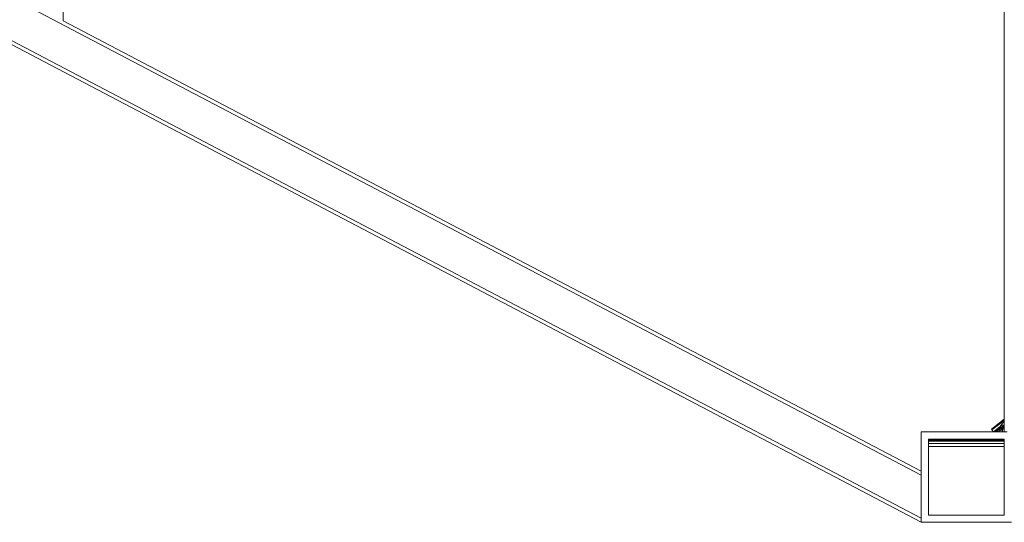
# Model space of a CAD drawing. Header units: millimetres. Extents: x 101535 to 192135, y -3968 to 17259.
# Tile 64 of 92: x 159665 to 160755, y 12800 to 13356. Entities that reach past the tile are written whole.
import ezdxf

# ---------------------------------------------------------------- set-up
doc = ezdxf.new("R2010")
doc.units = ezdxf.units.MM
doc.layers.add('A-GENM', color=7, linetype='Continuous', lineweight=18)

# ---------------------------------------------------------------- blocks, each defined once
blk = doc.blocks.new('Bezpośredni kształt - IR 026-25_3D1_2025_09_11-304393-Przekrój 4')
at = {"layer": 'A-GENM', "lineweight": 9}
for p, q in [((92945, 13897.4), (92945, 13355.2)), ((92945, 13897.4), (92945, 13355.2)), ((91941, 13877.8), (93895.1, 12852)), ((91941, 13877.8), (93895.1, 12852)), ((91895, 13850), (93895.1, 12800)), ((91895, 13850), (93895.1, 12800)), ((91895, 13850), (93895.1, 12800)), ((91895, 13850), (93895.1, 12800)), ((91895, 13850), (93895.1, 12800)), ((91895, 13850), (93895.1, 12800)), ((93895.1, 12800), (91895, 13850)), ((93895.1, 12800), (91895, 13850)), ((91899, 13852.4), (93895.1, 12804.5)), ((91899, 13852.4), (93895.1, 12804.5)), ((93987.1, 12900), (93987.1, 13557.7)), ((93987.1, 12900), (93987.1, 13557.7)), ((93987.1, 12913.8), (93987.1, 13557.7)), ((93987.1, 13557.7), (93987.1, 12913.8)), ((92945, 13355.2), (93895.1, 12856.5)), ((92945, 13355.2), (93895.1, 12856.5)), ((93972.8, 12902.9), (93987.1, 12914)), ((93987.1, 12914), (93972.8, 12902.9)), ((93987.1, 12914), (93972.8, 12902.9)), ((93972.8, 12902.9), (93987.1, 12914)), ((93986.4, 12912.2), (93973.4, 12902.2)), ((93986.4, 12912.2), (93973.4, 12902.2)), ((93987.1, 12907.7), (93977.2, 12900)), ((93987.1, 12907.7), (93977.2, 12900)), ((93984.8, 12909), (93982.3, 12905.6)), ((93982.3, 12905.6), (93984.8, 12909)), ((93986.4, 12912.2), (93984.8, 12909)), ((93984.8, 12909), (93986.4, 12912.2)), ((93984.8, 12909), (93984.8, 12900)), ((93984.8, 12909), (93984.8, 12900)), ((93986.5, 12912.4), (93986.4, 12912.2)), ((93986.4, 12912.2), (93986.5, 12912.4)), ((93987.1, 12913.6), (93986.5, 12912.4)), ((93987.1, 12913.6), (93986.5, 12912.4)), ((93986.5, 12912.4), (93986.5, 12909.7)), ((93986.5, 12909.7), (93986.5, 12912.4)), ((93986.5, 12907.6), (93986.5, 12905.1)), ((93986.5, 12905.1), (93986.5, 12907.6)), ((93987.1, 12907.3), (93986.9, 12906.8)), ((93986.9, 12906.8), (93987.1, 12907.3)), ((93987.1, 12914), (93987.1, 12913.6)), ((93987.1, 12913.6), (93987.1, 12914)), ((93987.1, 12913.6), (93987.1, 12914)), ((93987.1, 12913.6), (93987.1, 12914)), ((93987.1, 12907.7), (93987.1, 12907.3)), ((93987.1, 12907.3), (93987.1, 12907.7)), ((93896.9, 12900), (93895.1, 12900)), ((93895.1, 12891.8), (93895.1, 12900)), ((93895.1, 12891.8), (93895.1, 12900)), ((93895.1, 12900), (93896.9, 12900)), ((93897, 12900), (93896.9, 12900)), ((93896.9, 12900), (93897, 12900)), ((93898.9, 12900), (93897, 12900)), ((93897, 12900), (93898.9, 12900)), ((93899.2, 12900), (93898.9, 12900)), ((93898.9, 12900), (93899.2, 12900)), ((93899.8, 12900), (93899.2, 12900)), ((93899.2, 12900), (93899.8, 12900)), ((93900.8, 12900), (93899.8, 12900)), ((93899.8, 12900), (93900.8, 12900)), ((93902, 12900), (93900.8, 12900)), ((93900.8, 12900), (93902, 12900)), ((93926.5, 12900), (93902, 12900)), ((93902, 12900), (93926.5, 12900)), ((93927.6, 12900), (93926.5, 12900)), ((93926.5, 12900), (93927.6, 12900)), ((93927.6, 12900), (93928.5, 12900)), ((93927.6, 12900), (93928.5, 12900)), ((93928.5, 12900), (93990.4, 12900)), ((93928.5, 12900), (93990.4, 12900)), ((93972.8, 12902.9), (93973.4, 12902.2)), ((93972.8, 12902.9), (93973.4, 12902.2)), ((93973.4, 12902.2), (93975, 12900)), ((93973.4, 12902.2), (93975, 12900)), ((93975, 12900), (93982.3, 12905.6)), ((93982.3, 12905.6), (93975, 12900)), ((93979.1, 12902), (93976.6, 12900)), ((93979.1, 12902), (93976.6, 12900)), ((93979.1, 12902), (93976.6, 12900)), ((93979.1, 12902), (93976.6, 12900)), ((93984.2, 12905.5), (93977.2, 12900)), ((93984.2, 12905.5), (93977.2, 12900)), ((93986.9, 12906.8), (93978.1, 12900)), ((93986.9, 12906.8), (93978.1, 12900)), ((93985.1, 12905.4), (93978.1, 12900)), ((93985.1, 12905.4), (93978.1, 12900)), ((93982.2, 12905.5), (93979.1, 12902)), ((93982.2, 12905.5), (93979.1, 12902)), ((93979.1, 12902), (93982.2, 12905.5)), ((93982.2, 12905.5), (93979.1, 12902)), ((93979.1, 12902), (93979.1, 12900)), ((93979.1, 12900), (93979.1, 12902)), ((93979.1, 12902), (93979.1, 12900)), ((93979.1, 12902), (93979.1, 12900)), ((93986, 12904.1), (93980.8, 12900)), ((93986, 12904.1), (93980.8, 12900)), ((93986, 12904.1), (93980.8, 12900)), ((93986, 12904.1), (93980.8, 12900)), ((93982.2, 12905.5), (93982.3, 12905.6)), ((93982.3, 12905.6), (93982.2, 12905.5)), ((93982.2, 12905.5), (93982.2, 12900)), ((93982.2, 12905.5), (93982.2, 12900)), ((93982.2, 12905.5), (93982.2, 12900)), ((93982.2, 12905.5), (93982.2, 12900)), ((93984.9, 12900.2), (93984.7, 12900)), ((93984.9, 12900.2), (93984.7, 12900)), ((93984.9, 12900.2), (93984.7, 12900)), ((93984.9, 12900.2), (93984.7, 12900)), ((93984.8, 12905.4), (93984.8, 12900)), ((93984.8, 12905.4), (93984.8, 12900)), ((93984.9, 12900.2), (93986, 12904.1)), ((93986, 12904.1), (93984.9, 12900.2)), ((93986, 12904.1), (93984.9, 12900.2)), ((93986, 12904.1), (93984.9, 12900.2)), ((93984.9, 12900.2), (93984.9, 12900)), ((93984.9, 12900.2), (93984.9, 12900)), ((93984.9, 12900.2), (93984.9, 12900)), ((93984.9, 12900), (93984.9, 12900.2)), ((93986.5, 12905.1), (93986, 12904.1)), ((93986, 12904.1), (93986.5, 12905.1)), ((93986.5, 12905.1), (93986, 12904.1)), ((93986.5, 12905.1), (93986, 12904.1)), ((93986.9, 12906.8), (93986.5, 12905.1)), ((93986.5, 12905.1), (93986.9, 12906.8)), ((93987.1, 12900), (93987.1, 12905.2)), ((93987.1, 12905.2), (93987.1, 12900)), ((93895.1, 12856.5), (93895.1, 12891.8)), ((93895.1, 12856.5), (93895.1, 12891.8)), ((93903.1, 12892), (93972.2, 12892)), ((93903.1, 12885.4), (93903.1, 12892)), ((93972.2, 12892), (93903.1, 12892)), ((93903.1, 12892), (93903.1, 12885.4)), ((93986.8, 12891.4), (93903.1, 12891.4)), ((93986.8, 12891.4), (93903.1, 12891.4)), ((93986.8, 12891.4), (93903.1, 12891.4)), ((93986.8, 12891.4), (93903.1, 12891.4)), ((93986.8, 12890.1), (93903.1, 12890.1)), ((93903.1, 12890.1), (93986.8, 12890.1)), ((93986.8, 12890.1), (93903.1, 12890.1)), ((93986.8, 12890.1), (93903.1, 12890.1)), ((93986.8, 12889.7), (93903.1, 12889.7)), ((93986.8, 12889.7), (93903.1, 12889.7)), ((93986.8, 12889.7), (93903.1, 12889.7)), ((93986.8, 12889.7), (93903.1, 12889.7)), ((93986.8, 12887.1), (93903.1, 12887.1)), ((93986.8, 12887.1), (93903.1, 12887.1)), ((93986.8, 12887.1), (93903.1, 12887.1)), ((93986.8, 12887.1), (93903.1, 12887.1)), ((93903.1, 12829.5), (93903.1, 12885.4)), ((93903.1, 12885.4), (93903.1, 12829.5)), ((93972.2, 12892), (93987.1, 12892)), ((93987.1, 12892), (93972.2, 12892)), ((93987.1, 12877.1), (93987.1, 12892)), ((93987.1, 12877.1), (93987.1, 12892)), ((93987.1, 12884), (93903.1, 12884)), ((93987.1, 12884), (93903.1, 12884)), ((93987.1, 12884), (93903.1, 12884)), ((93986.8, 12884), (93903.1, 12884)), ((93986.8, 12884), (93903.1, 12884)), ((93986.8, 12884), (93903.1, 12884)), ((93986.8, 12884), (93903.1, 12884)), ((93987.1, 12884), (93903.1, 12884)), ((93987.1, 12877.1), (93987.1, 12870.5)), ((93987.1, 12870.5), (93987.1, 12877.1)), ((93987.1, 12870.5), (93987.1, 12814.6)), ((93987.1, 12814.6), (93987.1, 12870.5)), ((93895.1, 12847.5), (93895.1, 12856.5)), ((93895.1, 12847.5), (93895.1, 12856.5)), ((93895.1, 12847.5), (93895.1, 12800)), ((93895.1, 12800), (93895.1, 12847.5)), ((93903.1, 12822.9), (93903.1, 12829.5)), ((93903.1, 12829.5), (93903.1, 12822.9)), ((93903.1, 12822.9), (93903.1, 12808)), ((93903.1, 12822.9), (93903.1, 12808)), ((93987.1, 12814.6), (93987.1, 12808)), ((93987.1, 12808), (93987.1, 12814.6)), ((93895.1, 12800), (93976.2, 12800)), ((93976.2, 12800), (93895.1, 12800)), ((93918.1, 12808), (93903.1, 12808)), ((93903.1, 12808), (93918.1, 12808)), ((93987.1, 12808), (93918.1, 12808)), ((93918.1, 12808), (93987.1, 12808)), ((93976.2, 12800), (93995.1, 12800)), ((93995.1, 12800), (93976.2, 12800))]:
    blk.add_line(p, q, dxfattribs=at)
blk = doc.blocks.new('Bezpośredni kształt - CONCRETE_SLAB-304394-Przekrój 4')
blk.add_blockref('Bezpośredni kształt - IR 026-25_3D1_2025_09_11-304393-Przekrój 4', (0, 0))
blk = doc.blocks.new('IR 026-25_3D1_2025_09_11_ifc-3-Przekrój 4')
at = {"layer": 'A-GENM', "lineweight": 9}
blk.add_blockref('Bezpośredni kształt - CONCRETE_SLAB-304394-Przekrój 4', (0, 0), dxfattribs=at)

msp = doc.modelspace()

# ---------------------------------------------------------------- block references
at = {"lineweight": 5}
msp.add_blockref('IR 026-25_3D1_2025_09_11_ifc-3-Przekrój 4', (66768.2, 0), dxfattribs=at)

doc.saveas('drawing.dxf')
